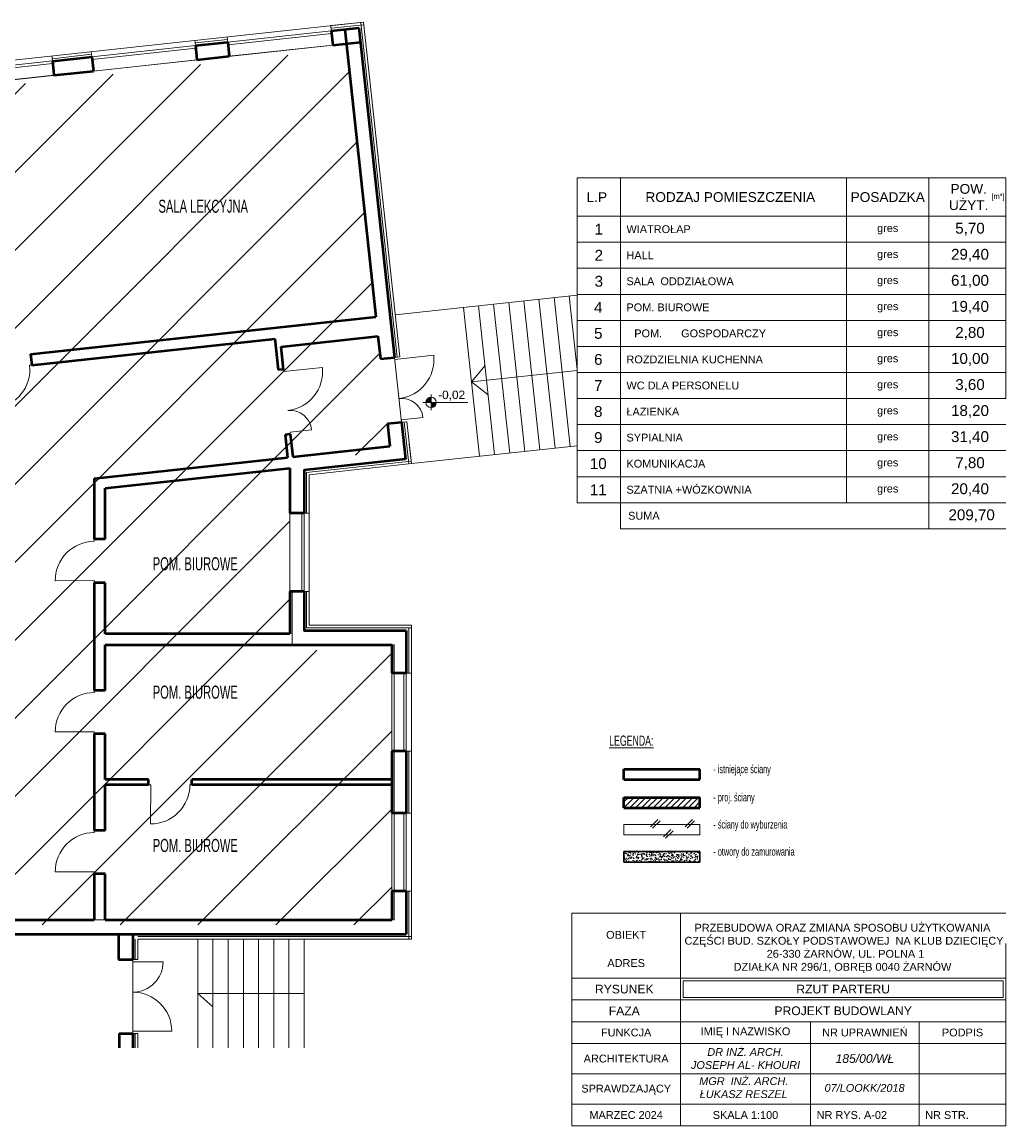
# Model space of a CAD drawing. Header units: millimetres. Extents: x 168402 to 202341, y 205146 to 229271.
# Tile 30 of 56: x 176819 to 179086, y 215334 to 217877. Entities that reach past the tile are written whole.
import ezdxf

# ---------------------------------------------------------------- set-up
doc = ezdxf.new("R2010")
doc.units = ezdxf.units.MM
doc.layers.get('0').update_dxf_attribs({"lineweight": 0})
for name, color, linetype, lineweight in [('kreskowanie', 9, 'Continuous', 5), ('linia - gruba - projektowana', 170, 'Continuous', 50), ('linia - kreskowanie', 9, 'Continuous', 5), ('linia - rzut - gruba - istn.', 250, 'Continuous', 50), ('linia - ściany do wyburzenia', 9, 'Continuous', 5), ('LINIA CIENKA', 7, 'Continuous', 13), ('LINIA KRESKOWANIE', 9, 'Continuous', 5), ('LINIA ŚCIANA PROJEKTOWANA', 150, 'Continuous', 30), ('OPISY', 251, 'Continuous', 9)]:
    doc.layers.add(name, color=color, linetype=linetype, lineweight=lineweight)
doc.styles.add('simplex', font='arial.ttf')
doc.styles.get("Standard").update_dxf_attribs({"font": 'ARIALN.TTF', "width": 0.75})
doc.linetypes.add('GRADZINOWANIE', pattern='A,0.00254,-2.54,[134,ltypeshp.shx,S=2.54,R=0,X=-2.54,Y=0],-5.08,[134,ltypeshp.shx,S=2.54,R=180,X=2.54,Y=0],-2.54', length=10.16254)

# ---------------------------------------------------------------- blocks, each defined once
blk = doc.blocks.new('G$C2A3AD980')
at = {"layer": 'kreskowanie'}
h = blk.add_hatch(dxfattribs=at)
h.set_pattern_fill('ANSI31', color=252, scale=3)
h.set_pattern_definition([(45, (-205628.292, -220570.846), (-6.7351921, 6.7351921), [])])
h.paths.add_polyline_path([(5075, 756.6), (5075, 732.6), (5249.9, 732.6), (5249.9, 756.6)])
at = {"layer": 'linia - kreskowanie'}
h = blk.add_hatch(dxfattribs=at)
h.set_pattern_fill('ANSI31', color=252, scale=40)
h.set_pattern_definition([(45, (-137908.59, -188419.79), (-89.80256, 89.80256), [])])
h.paths.add_polyline_path([(4304.4, 1502.9), (4311.5, 1528.8), (4535.2, 1553.1), (4434.7, 2480.6), (1507.4, 2163.5), (1575.5, 1534.2), (1712.2, 1549), (1712.2, 1321.5), (1712.2, 1120.9), (1822, 1120.9), (1822, 462.9), (4539.8, 462.9), (4539.8, 1095.9), (4304.9, 1095.9)])
h = blk.add_hatch(dxfattribs=at)
h.set_pattern_fill('AR-CONC', color=252, scale=2, style=0)
h.set_pattern_definition([(50, (-227526.797, -98105.449), (14.34520365, -1.2550427), [1.5, -16.5]), (355, (-227526.797, -98105.449), (-2.7750267, 15.0438427), [1.2, -13.2]), (100.4514, (-227525.602, -98105.553), (11.5701876, 13.78879084), [1.2748038, -14.0228422]), (46.1842, (-227526.797, -98101.449), (21.344821, -3.3103803), [2.25, -24.75]), (96.6356, (-227525.018, -98101.725), (18.6932541, 19.4823574), [1.9122058, -21.03426]), (351.1842, (-227526.797, -98101.449), (18.6932389, 19.482372), [1.8, -19.8]), (21, (-227524.797, -98102.449), (11.93814104, -8.0523778), [1.5, -16.5]), (326, (-227524.797, -98102.449), (4.8663066, 14.5030009), [1.2, -13.2]), (71.4514, (-227523.802, -98103.12), (16.8044526, 6.4506099), [1.2748038, -14.0228422]), (37.5, (-227526.797, -98105.449), (0.24319711, 6.65787708), [0, -13.04, 0, -13.4, 0, -13.25]), (7.5, (-227526.797, -98105.449), (5.26139075, 7.88823424), [0, -7.64, 0, -12.74, 0, -5.05]), (327.5, (-227531.257, -98105.449), (10.67644872, -0.45109743), [0, -5, 0, -15.6, 0, -20.7]), (317.5, (-227533.257, -98105.449), (11.6637234, 2.00209965), [0, -6.5, 0, -10.36, 0, -14.7])])
h.paths.add_polyline_path([(5249.9, 631.8), (5075, 631.8), (5075, 607.8), (5249.9, 607.8)])
at = {"layer": 'OPISY'}
h = blk.add_hatch(color=252, dxfattribs=at)
edge = h.paths.add_edge_path()
edge.add_line((4630.6, 1666.4), (4630.6, 1678.4))
edge.add_arc((4630.6, 1666.4), 12, 90, 180.1852)
edge.add_line((4618.7, 1666.4), (4630.6, 1666.4))
edge = h.paths.add_edge_path()
edge.add_arc((4630.6, 1666.4), 12, 269.9669, 359.7486)
edge.add_line((4642.6, 1666.4), (4630.6, 1666.4))
edge.add_line((4630.6, 1666.4), (4630.6, 1654.5))
h = blk.add_hatch(color=252, dxfattribs=at)
h.paths.add_polyline_path([(4630.6, 1666.4), (4630.6, 1674.9, 0.414214), (4622.1, 1666.4)])
h.paths.add_polyline_path([(4630.6, 1657.9, 0.414214), (4639.1, 1666.4), (4630.6, 1666.4)])
at = {"layer": 'linia - gruba - projektowana', "color": 252}
for p, q in [((4400.7, 2522.2), (4464.3, 2529.1)), ((4400.7, 2522.2), (4404.3, 2489.4)), ((4431.5, 2525.5), (4503.3, 1863.4)), ((4464.3, 2529.1), (4546.6, 1770)), ((4087.5, 2488.3), (4162.1, 2496.4)), ((4162.1, 2496.4), (4165.7, 2463.6)), ((4404.3, 2489.4), (4467.9, 2496.3)), ((4087.5, 2488.4), (4091.1, 2455.5)), ((3758, 2452.6), (3848.9, 2462.4)), ((3758, 2452.8), (3761.5, 2419.8)), ((3758, 2452.8), (3761.5, 2419.8)), ((3848.9, 2462.4), (3852.5, 2429.6)), ((4091.1, 2455.5), (4165.7, 2463.6)), ((3761.5, 2419.8), (3852.5, 2429.6)), ((3707.9, 1777.3), (4503.3, 1863.4)), ((3710.6, 1752.4), (4270.3, 1813)), ((4270.3, 1813), (4278.1, 1741)), ((4284.4, 1794.5), (4508.1, 1818.7)), ((4508.1, 1818.7), (4513.8, 1766.5)), ((4284.4, 1794.5), (4290.1, 1742.3)), ((3707.9, 1777.3), (3710.6, 1752.4)), ((4513.8, 1766.5), (4546.6, 1770)), ((4290.1, 1742.3), (4278.1, 1741)), ((4529.9, 1617.4), (4562.7, 1620.9)), ((4529.9, 1617.4), (4535.6, 1565.2)), ((4562.7, 1620.9), (4571.9, 1535.9)), ((4306.2, 1593.1), (4294.3, 1591.8)), ((4294.3, 1591.8), (4299.9, 1539.6)), ((4306.2, 1593.1), (4311.9, 1540.9)), ((4311.9, 1540.9), (4535.6, 1565.2)), ((3854.5, 1491.4), (4299.9, 1539.6)), ((3879.5, 1469), (4304.8, 1515)), ((4304.8, 1515), (4304.8, 1411.2)), ((3854.5, 1491.4), (3854.5, 1351)), ((3879.5, 1351), (3879.5, 1469)), ((4337.8, 1411.2), (4304.8, 1411.2)), ((3879.5, 1351), (3854.5, 1351)), ((3854.5, 1251), (3854.5, 1002.8)), ((3879.5, 1251), (3854.5, 1251)), ((3879.5, 1133), (3879.5, 1251)), ((4304.8, 1231.2), (4304.8, 1133)), ((4337.8, 1231.2), (4304.8, 1231.2)), ((4304.8, 1133), (3879.5, 1133)), ((4573.1, 1141), (4573.1, 1042.8)), ((3879.5, 1108), (4540.1, 1108)), ((4540.1, 1108), (4540.1, 1042.8)), ((4573.1, 1042.8), (4540.1, 1042.8)), ((3879.5, 1002.8), (3854.5, 1002.8)), ((3854.5, 902.8), (3854.5, 680.3)), ((3879.5, 902.8), (3854.5, 902.8)), ((4540.1, 862.8), (4540.1, 720.3)), ((4573.1, 862.8), (4540.1, 862.8)), ((4573.1, 862.8), (4573.1, 720.3)), ((5075, 821.8), (5249.9, 821.8)), ((5075, 797.8), (5075, 821.8)), ((5249.9, 797.8), (5249.9, 821.8)), ((3979.5, 797.5), (3879.5, 797.5)), ((4540.1, 797.5), (4079.5, 797.5)), ((5075, 797.8), (5249.9, 797.8)), ((3979.5, 785.5), (3879.5, 785.5)), ((4540.1, 785.5), (4079.5, 785.5)), ((4573.1, 720.3), (4540.1, 720.3)), ((3879.5, 680.3), (3854.5, 680.3)), ((3854.5, 580.3), (3854.5, 475)), ((3879.5, 580.3), (3854.5, 580.3)), ((4540.1, 540.3), (4540.1, 475)), ((4573.1, 540.3), (4540.1, 540.3)), ((4573.1, 540.3), (4573.1, 442)), ((2047, 475), (3854.5, 475)), ((3879.5, 475), (4540.1, 475)), ((2047, 442), (3704.2, 442)), ((3704.2, 442), (4573.1, 442)), ((3910, 442.6), (3910, 383)), ((3943.1, 442), (3943.1, 383)), ((3911.8, 213), (3911.8, 180)), ((3943.1, 213), (3943.1, 180))]:
    blk.add_line(p, q, dxfattribs=at)
at = {"layer": 'linia - gruba - projektowana', "color": 252, "ltscale": 1.2}
for p, q in [((3910, 383), (3943.1, 383)), ((3911.8, 213), (3943.1, 213))]:
    blk.add_line(p, q, dxfattribs=at)
at = {"layer": 'linia - gruba - projektowana', "color": 252}
for points in [[(4571.9, 1535.9), (4337.8, 1510.6), (4337.8, 1411.2)], [(4337.8, 1231.2), (4337.8, 1141), (4573.1, 1141)], [(3879.5, 1002.8), (3879.5, 1108)], [(3879.5, 797.5), (3879.5, 902.8)], [(3979.5, 785.5), (3979.5, 797.5)], [(4079.5, 785.5), (4079.5, 797.5)], [(3879.5, 680.3), (3879.5, 785.5)], [(3879.5, 475), (3879.5, 580.3)]]:
    blk.add_lwpolyline(points, dxfattribs=at)
at = {"layer": 'linia - rzut - gruba - istn.', "color": 252}
for p, q in [((5075, 756.6), (5249.9, 756.6)), ((5075, 732.6), (5075, 756.6)), ((5249.9, 732.6), (5249.9, 756.6)), ((5075, 732.6), (5249.9, 732.6))]:
    blk.add_line(p, q, dxfattribs=at)
at = {"layer": 'linia - ściany do wyburzenia', "color": 252}
for p, q in [((5075, 694.5), (5249.9, 694.5)), ((5075, 670.5), (5075, 694.5)), ((5136, 688.9), (5153.1, 706)), ((5141, 685.5), (5158.1, 702.6)), ((5215.6, 688.9), (5232.7, 706)), ((5220.6, 685.5), (5237.8, 702.6)), ((5249.9, 670.5), (5249.9, 694.5)), ((5075, 670.5), (5249.9, 670.5)), ((5165.9, 665.9), (5183, 683)), ((5170.9, 662.5), (5188, 679.6))]:
    blk.add_line(p, q, dxfattribs=at)
at = {"layer": 'LINIA CIENKA', "color": 252}
for p, q in [((1500.6, 2220.1), (4475, 2542.3)), ((4475, 2542.3), (4558.5, 1771.3)), ((4162.1, 2496.2), (4400.7, 2522.1)), ((4399.4, 2534.1), (4475, 2542.3)), ((4400.7, 2522.2), (4399.4, 2534.2)), ((4087.5, 2488.3), (4086.3, 2500.3)), ((4162.1, 2496.4), (4160.8, 2508.4)), ((4162.8, 2490.2), (4401.4, 2516.1)), ((3848.9, 2462.4), (3847.6, 2474.5)), ((3849, 2462.4), (4087.6, 2488.3)), ((3849.6, 2456.4), (4088.2, 2482.3)), ((4404.3, 2489.4), (4165.7, 2463.6)), ((3519.4, 2426.7), (3758, 2452.7)), ((3520, 2420.8), (3758.6, 2446.7)), ((3758, 2452.8), (3756.7, 2464.8)), ((4091.1, 2455.4), (3852.5, 2429.5)), ((3761.5, 2419.8), (3522.9, 2393.9)), ((4548, 1868.3), (4967, 1913.7)), ((4913.9, 1907.9), (4951, 1564.9)), ((4948.7, 1911.7), (4967, 1742.3)), ((4705.1, 1885.3), (4742.2, 1542.3)), ((4739.9, 1889.1), (4777, 1546.1)), ((4774.7, 1892.8), (4811.8, 1549.8)), ((4809.5, 1896.6), (4846.6, 1553.6)), ((4844.3, 1900.4), (4881.4, 1557.4)), ((4879.1, 1904.1), (4916.2, 1561.1)), ((4558.5, 1771.3), (4546.6, 1770)), ((4546.6, 1770), (4562.7, 1620.9)), ((4546.6, 1770), (4547.1, 1765.1)), ((4547.1, 1765.1), (4636.6, 1774.8)), ((3705.6, 1751.9), (3710.6, 1752.4)), ((4290.1, 1742.3), (4290.6, 1737.3)), ((4290.6, 1737.3), (4380.1, 1747)), ((4723.7, 1713.8), (4754.8, 1751.3)), ((4723.7, 1713.8), (4967, 1740.1)), ((4723.7, 1713.8), (4762.1, 1683.8)), ((4562.2, 1625.9), (4611.9, 1631.3)), ((4305.7, 1598.1), (4355.4, 1603.5)), ((4562.7, 1620.9), (4562.2, 1625.9)), ((4562.7, 1620.9), (4574.7, 1621.9)), ((4574.6, 1622.2), (4585.1, 1525.3)), ((4306.2, 1593.1), (4305.7, 1598.1)), ((4580.3, 1570), (4585.1, 1525.3)), ((4585.1, 1525.3), (4967, 1566.6)), ((4304.8, 1411.2), (4304.8, 1236.8)), ((4332.8, 1411.2), (4332.8, 1231.2)), ((4337.8, 1411.2), (4337.8, 1231.2)), ((4337.8, 1411.2), (4349.8, 1411.2)), ((3854.5, 1351), (3854.5, 1346)), ((3854.5, 1256), (3764.5, 1255.6)), ((3854.5, 1251), (3854.5, 1256)), ((4304.8, 1236.8), (4304.8, 1231.2)), ((4337.8, 1231.2), (4349.8, 1231.2)), ((4585.1, 1153), (4585.1, 430)), ((4540.1, 1042.8), (4540.1, 868.3)), ((4568.1, 1042.8), (4568.1, 862.8)), ((4573.1, 1042.8), (4573.1, 862.8)), ((4573.1, 1042.8), (4585.1, 1042.8)), ((3854.5, 1002.8), (3854.5, 997.8)), ((3854.5, 907.8), (3764.5, 907.3)), ((3854.5, 902.8), (3854.5, 907.8)), ((4540.1, 868.3), (4540.1, 862.8)), ((4573.1, 862.8), (4585.1, 862.8)), ((3979.5, 785.5), (3984.5, 785.5)), ((3984.5, 785.5), (3984.1, 695.5)), ((4079.5, 785.5), (4074.5, 785.5)), ((4540.1, 720.3), (4540.1, 540.3)), ((4568.1, 720.3), (4568.1, 540.3)), ((4573.1, 720.3), (4573.1, 540.3)), ((4573.1, 720.3), (4585.1, 720.3)), ((3854.5, 680.3), (3854.5, 675.3)), ((3854.5, 585.3), (3764.5, 584.8)), ((3854.5, 580.3), (3854.5, 585.3)), ((4573.1, 540.3), (4585.1, 540.3)), ((4955, 490), (5955, 490)), ((3955.1, 430), (4585.1, 430)), ((3955.1, 430), (3955.1, 383)), ((4093.1, 180), (4093.1, 430)), ((4128.1, 180), (4128.1, 430)), ((4163.1, 180), (4163.1, 430)), ((4198.1, 180), (4198.1, 430)), ((4233.1, 180), (4233.1, 430)), ((4268.1, 180), (4268.1, 430)), ((4303.1, 180), (4303.1, 430)), ((4338.1, 180), (4338.1, 430)), ((3943.1, 383), (3943.1, 213)), ((3943.1, 213), (3943.1, 383)), ((3943.1, 378), (3943.1, 383)), ((3943.1, 383), (3943.1, 378)), ((3943.1, 383), (3955.1, 383)), ((3943.1, 378), (4013.1, 378)), ((4338.1, 305), (4093.1, 305)), ((4093.1, 305), (4128.1, 274.3)), ((3943.1, 218), (4033.1, 218)), ((3955.1, 213), (3943.1, 213)), ((3955.1, 213), (3955.1, 180))]:
    blk.add_line(p, q, dxfattribs=at)
for points in [[(4447.5, 2493.5), (1513.2, 2175.7), (1581.4, 1546.3), (1718.1, 1561.1), (1718, 1333.6), (1718, 1333.6), (1718, 1133), (1827.5, 1133), (1827.5, 475), (4545.6, 475), (4545.6, 1108), (4310.7, 1108), (4310.6, 1231.2)], [(4585.1, 1525.3), (4349.8, 1499.8), (4349.8, 1153), (4585.1, 1153)]]:
    blk.add_lwpolyline(points, dxfattribs=at)
for centre, radius, start, end in [((4547.1, 1765.1), 90, 276.182, 6.182), ((3616.2, 1742.2), 90, 276.182, 6.182), ((4290.6, 1737.3), 90, 276.182, 6.182), ((4562.2, 1625.9), 50, 6.182, 96.182), ((4305.7, 1598.1), 50, 6.182, 96.182), ((3855, 1256), 90.4, 90.2668, 180.2681), ((3855, 907.8), 90.4, 90.2668, 180.2681), ((3984.5, 785.9), 90.4, 269.7319, 359.7332), ((3855, 585.3), 90.4, 90.2668, 180.2681), ((3943.1, 378), 70, 270, 0), ((3943.1, 378), 70, 270, 0), ((3943.1, 218), 90, 0, 90), ((3943.1, 218), 90, 0, 90)]:
    blk.add_arc(centre, radius, start, end, dxfattribs=at)
at = {"layer": 'LINIA KRESKOWANIE', "color": 252, "linetype": 'GRADZINOWANIE', "ltscale": 0.6}
for p, q in [((4400, 2528.2), (4474.6, 2536.3)), ((4469, 2541.7), (4552.5, 1770.7)), ((4086.9, 2494.3), (4161.4, 2502.3)), ((3757.4, 2457.9), (3848.3, 2468.5)), ((4568.7, 1621.4), (4579.2, 1524.6)), ((4579.1, 1042.7), (4579.1, 1147)), ((4579.1, 862.7), (4579.1, 720.2)), ((4579.1, 540.2), (4579.1, 430)), ((3955.1, 436), (4585.1, 436)), ((3949.1, 430), (3949.1, 383)), ((3949.1, 213), (3949.1, 180))]:
    blk.add_line(p, q, dxfattribs=at)
for points in [[(4584.5, 1531.2), (4343.8, 1505.2), (4343.8, 1411.2)], [(4343.8, 1231.2), (4343.8, 1147), (4585.1, 1147)]]:
    blk.add_lwpolyline(points, dxfattribs=at)
at = {"layer": 'LINIA ŚCIANA PROJEKTOWANA', "color": 252}
for p, q in [((5075, 631.8), (5249.9, 631.8)), ((5075, 607.8), (5075, 631.8)), ((5249.9, 607.8), (5249.9, 631.8)), ((5075, 607.8), (5249.9, 607.8))]:
    blk.add_line(p, q, dxfattribs=at)
at = {"layer": 'OPISY', "color": 252}
for p, q in [((5067, 2095.2), (5067, 2183.2)), ((5587.9, 2095.2), (5587.9, 2183.2)), ((5777.4, 2095.2), (5777.4, 2183.2)), ((5955, 2095.2), (4967, 2095.2)), ((5955, 2095.2), (4967, 2095.2)), ((4967, 2095.2), (4967, 2030.8)), ((5955, 2095.2), (5955, 1675.2)), ((5955, 2035.2), (4967, 2035.2)), ((5955, 1975.2), (4967, 1975.2)), ((5955, 1915.2), (4967, 1915.2)), ((5955, 1855.2), (4967, 1855.2)), ((5955, 1795.2), (4967, 1795.2)), ((5955, 1735.2), (4967, 1735.2)), ((4630.6, 1666.4), (4630.6, 1684.4)), ((4630.6, 1666.4), (4630.6, 1679.2)), ((4611.6, 1666.4), (4715.4, 1666.4)), ((4630.6, 1666.4), (4630.6, 1653.6)), ((4630.6, 1666.4), (4630.6, 1648.4)), ((5955, 1675.2), (4967, 1675.2)), ((5955, 1615.2), (4967, 1615.2)), ((5955, 1555.2), (4967, 1555.2)), ((5955, 1495.2), (4967, 1495.2)), ((5955, 1435.2), (4967, 1435.2)), ((4955, 0), (4955, 490)), ((5205, 0), (5205, 490)), ((5955, 420), (5955, 0)), ((4955, 340), (5955, 340)), ((5211, 296), (5211, 334)), ((5211, 334), (5949, 334)), ((5949, 334), (5949, 296)), ((4955, 290), (5955, 290)), ((5211, 296), (5949, 296)), ((4955, 240), (5955, 240)), ((5505, 0), (5505, 240)), ((5755, 0), (5755, 240)), ((4955, 190), (5955, 190)), ((4955, 120), (5955, 120)), ((4955, 50), (5955, 50)), ((4955, 0), (5955, 0))]:
    blk.add_line(p, q, dxfattribs=at)
blk.add_lwpolyline([(5955, 2183.2), (5955, 2095.2), (4967, 2095.2), (4967, 2183.2)], close=True, dxfattribs=at)
for points in [[(5067, 2095.2), (5067, 1675.2)], [(5067, 2095.2), (5067, 1375.2), (5955, 1375.2)], [(5587.9, 2095.2), (5587.9, 1435.2)], [(5777.4, 2095.2), (5777.4, 1375.2)], [(5955, 2035.2), (4967, 2035.2), (4967, 1435.2), (5955, 1435.2)]]:
    blk.add_lwpolyline(points, dxfattribs=at)
blk.add_circle((4630.6, 1666.4), 12, dxfattribs=at)
at = {"layer": 'LINIA CIENKA', "color": 252, "insert": (5041, 899), "char_height": 30, "width": 1849.102, "attachment_point": 1}
blk.add_mtext('{\\H0.78125x;\\LLEGENDA:\\H0.64x;\\P\\P\\pxsm1;\\H1.5x;\\l^I^I\\H0.83333x;- istniejące ściany\\P\\P^I^I- proj. ściany\\P\\P^I^I- ściany do wyburzenia\\P\\P^I^I- otwory do zamurowania}', dxfattribs=at)
at = {"layer": 'OPISY', "color": 252, "style": 'simplex'}
for s, insert, char_height, width, attachment_point in [('POW. UŻYT.', (5869.2, 2139.2), 22.5, 159.648, 5), ('\\pxqc;L.P', (5012.6, 2139.2), 22.5, 159.648, 5), ('\\pxqc;RODZAJ POMIESZCZENIA', (5320, 2139.2), 22.5, 520.863, 5), ('POSADZKA', (5682.7, 2139.1), 22.5, 159.648, 5), ('\\pxt17; [m{\\fISOCPEUR|b0|i0|c238|p34;²}] ', (5934.3, 2139.2), 12.5, 53.337, 5), ('1', (5017, 2065.2), 25, 100, 5), ('WIATROŁAP', (5080.7, 2065.2), 18, 520.863, 4), ('gres', (5682.6, 2065.2), 18, 189.568, 5), ('5,70', (5872.2, 2065.2), 25, 189.568, 5), ('2', (5017, 2005.2), 25, 100, 5), ('HALL', (5080.7, 2005.2), 18, 520.863, 4), ('gres', (5682.6, 2005.2), 18, 189.568, 5), ('29,40', (5872.2, 2005.2), 25, 189.568, 5), ('3', (5017, 1945.2), 25, 100, 5), ('SALA  ODDZIAŁOWA', (5080.7, 1945.2), 18, 520.863, 4), ('61,00', (5872.2, 1945.2), 25, 189.568, 5), ('gres', (5682.6, 1945.2), 18, 189.568, 5), ('4', (5015.8, 1885.2), 25, 100, 5), ('\\pxi-3,l4,t4;POM. BIUROWE', (5062.7, 1885.2), 18, 520.863, 4), ('gres', (5682.6, 1885.2), 18, 189.568, 5), ('19,40', (5872.2, 1885.2), 25, 189.568, 5), ('5', (5015.8, 1825.2), 25, 100, 5), ('\\pxi-3,l5,t5;POM.^IGOSPODARCZY', (5062.7, 1825.2), 18, 520.863, 4), ('gres', (5682.6, 1825.2), 18, 189.568, 5), ('2,80', (5872.2, 1825.2), 25, 189.568, 5), ('6', (5015.8, 1765.2), 25, 100, 5), ('10,00', (5872.2, 1765.2), 25, 189.568, 5), ('\\pxi-3,l4,t4;ROZDZIELNIA KUCHENNA', (5062.7, 1765.2), 18, 520.863, 4), ('gres', (5682.6, 1765.2), 18, 189.568, 5), ('7', (5015.8, 1705.2), 25, 100, 5), ('\\pxi-3,l4,t4;WC DLA PERSONELU', (5062.7, 1705.2), 18, 520.863, 4), ('gres', (5682.6, 1705.2), 18, 189.568, 5), ('3,60', (5872.2, 1705.2), 25, 189.568, 5), ('-0,02', (4646.9, 1693.5), 19.5, 125.07, 1), ('8', (5015.8, 1645.2), 25, 100, 5), ('\\pxi-3,l4,t4;ŁAZIENKA', (5062.7, 1645.2), 18, 520.863, 4), ('18,20', (5872.2, 1645.2), 25, 189.568, 5), ('gres', (5682.6, 1645.2), 18, 189.568, 5), ('9', (5015.8, 1585.2), 25, 100, 5), ('\\pxi-3,l4,t4;SYPIALNIA', (5062.7, 1585.2), 18, 520.863, 4), ('gres', (5682.6, 1585.2), 18, 189.568, 5), ('31,40', (5872.2, 1585.2), 25, 189.568, 5), ('10', (5015.8, 1525.2), 25, 100, 5), ('\\pxi-3,l4,t4;KOMUNIKACJA', (5062.7, 1525.2), 18, 520.863, 4), ('gres', (5682.6, 1525.2), 18, 189.568, 5), ('7,80', (5872.2, 1525.2), 25, 189.568, 5), ('11', (5015.8, 1465.2), 25, 100, 5), ('\\pxi-3,l4,t4;SZATNIA +WÓZKOWNIA', (5062.7, 1465.2), 18, 520.863, 4), ('20,40', (5872.2, 1465.2), 25, 189.568, 5), ('gres', (5682.6, 1465.2), 18, 189.568, 5), ('SUMA', (5084.5, 1405.2), 18, 520.863, 4), ('209,70', (5876, 1405.2), 25, 189.568, 5), ('\\A1;PRZEBUDOWA ORAZ ZMIANA SPOSOBU UŻYTKOWANIA\\P CZĘŚCI BUD. SZKOŁY PODSTAWOWEJ  NA KLUB DZIECIĘCY  \\P  26-330 ŻARNÓW, UL. POLNA 1\\PDZIAŁKA NR 296/1, OBRĘB 0040 ŻARNÓW', (5578.4, 408.7), 18, 879.644, 5), ('\\pxqc;OBIEKT', (5080, 440), 18, 250, 5), ('\\pxqc;\\PADRES', (5080, 390), 18, 250, 5), ('\\pxqc;RYSUNEK', (5075.7, 315), 20, 241.342, 5), ('\\pxqc;RZUT PARTERU ', (5580, 315), 20, 738, 5), ('\\pxqc;FAZA', (5075.7, 265), 20, 241.342, 5), ('\\pxqc;PROJEKT BUDOWLANY', (5580, 265), 20, 738, 5), ('\\pxqc;NR UPRAWNIEŃ', (5630, 215), 18, 250, 5), ('\\pxqc;FUNKCJA', (5080, 215), 18, 250, 5), ('\\pxqc;IMIĘ I NAZWISKO', (5355, 215), 18, 300, 5), ('\\pxqc;PODPIS', (5855, 215), 18, 200, 5), ('\\pxqc;{\\fArial|b0|i1|c238|p34;DR INŻ. ARCH. \\PJOSEPH AL- KHOURI}', (5355, 155), 18, 300, 5), ('\\pxqc;ARCHITEKTURA', (5080, 155), 18, 250, 5), ('\\pxqc;{\\fArial|b0|i1|c238|p34;185/00/WŁ}', (5630, 155), 20, 250, 5), ('\\pxqc;{\\fArial|b0|i1|c238|p34;MGR  INŻ. ARCH. \\PŁUKASZ RESZEL}', (5350.9, 88), 18, 300, 5), ('SPRAWDZAJĄCY', (5080.1, 83.3), 18, 300, 5), ('\\pxqc;{\\fArial|b0|i1|c238|p34;07/LOOKK/2018}', (5629.3, 87.4), 18, 300, 5), ('\\pxqc;MARZEC 2024', (5080, 25), 18, 250, 5), ('\\pxqc;SKALA 1:100', (5355, 25), 18, 300, 5), ('\\pxql;  NR RYS. A-02', (5630, 25), 18, 250, 5), ('\\pxql;  NR STR.', (5855, 25), 18, 200, 5)]:
    blk.add_mtext(s, dxfattribs=dict(at, insert=insert, char_height=char_height, width=width, attachment_point=attachment_point))
at = {"layer": 'OPISY', "color": 252, "char_height": 30, "attachment_point": 1}
for s, insert, width in [('\\pxi-3,l4,t4;SALA LEKCYJNA', (3972.5, 2133.2), 237.09), ('\\pxi-3,l4,t4;POM. BIUROWE', (3959.2, 1309.7), 306.531), ('\\pxi-3,l4,t4;POM. BIUROWE', (3959.2, 1014), 306.531), ('\\pxi-3,l4,t4;POM. BIUROWE', (3959.2, 661), 306.531)]:
    blk.add_mtext(s, dxfattribs=dict(at, insert=insert, width=width))

msp = doc.modelspace()

# ---------------------------------------------------------------- block references
at = {"ltscale": 4}
msp.add_blockref('G$C2A3AD980', (173130.7, 215334.2), dxfattribs=at)

doc.saveas('drawing.dxf')
